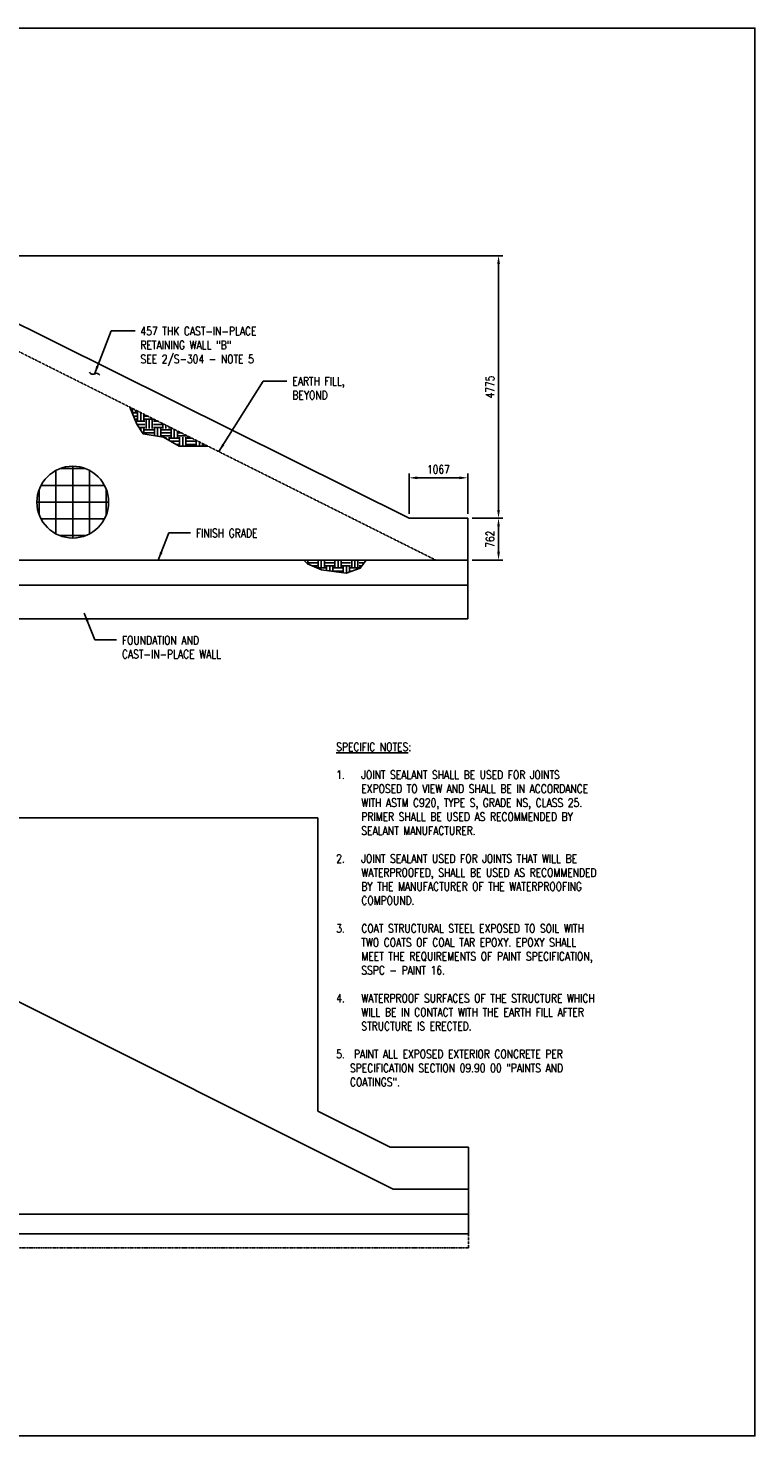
# Model space of a CAD drawing. Header units: millimetres. Extents: x -995 to 37560, y -3420 to 22189.
# Tile 2 of 2: x 24337 to 37560, y -3420 to 22189. Entities that reach past the tile are written whole.
import ezdxf

# ---------------------------------------------------------------- set-up
doc = ezdxf.new("R2010")
doc.units = ezdxf.units.MM
doc.linetypes.add('HIDDEN', pattern=[0.375, 0.25, -0.125])
for name, color, linetype in [('S-ANNO-DIMS', 2, 'Continuous'), ('S-ANNO-PATT', 1, 'Continuous'), ('S-ANNO-TEXT', 3, 'Continuous'), ('S-FNDN-WALL-CONC', 3, 'Continuous'), ('S-SECT-CONC', 3, 'Continuous'), ('S-SECT-HIDE', 2, 'HIDDEN'), ('S-SECT-HIDE-MBND', 1, 'HIDDEN'), ('S-SECT-MBND', 1, 'Continuous'), ('S-SECT-RBAR', 5, 'Continuous')]:
    doc.layers.add(name, color=color, linetype=linetype)
doc.styles.add('BASE48', font='romans.shx', dxfattribs={"width": 0.8})
doc.dimstyles.new('DIM48', dxfattribs={"dimscale": 48, "dimtxt": 0.125, "dimasz": 0.09375, "dimexe": 0.0625, "dimexo": 0.0625, "dimgap": 0.0625, "dimtad": 1, "dimdec": 4, "dimzin": 3, "dimdsep": 46, "dimlunit": 4, "dimtxsty": 'BASE48', "dimblk": 'ARCHTICK', "dimcen": 0.09, "dimdle": 0.0625, "dimclrd": 256, "dimclre": 256, "dimclrt": 4, "dimadec": 0, "dimazin": 0, "dimtfac": 1, "dimtdec": 4, "dimtmove": 0, "dimatfit": 2, "dimfxl": 1, "dimfrac": 2, "dimtolj": 1, "dimtzin": 0, "dimlwd": -1, "dimlwe": -1, "dimarcsym": 0})

msp = doc.modelspace()

# ---------------------------------------------------------------- hatches: boundary and pattern name
at = {"layer": 'S-ANNO-PATT'}
h = msp.add_hatch(dxfattribs=at)
h.set_pattern_fill('EARTH', color=256, scale=610, style=0)
h.set_pattern_definition([(0, (-40942.5, -2005.48), (152.5, 152.5), [152.5, -152.5]), (0, (-40942.5, -1948.29), (152.5, 152.5), [152.5, -152.5]), (0, (-40942.5, -1891.1), (152.5, 152.5), [152.5, -152.5]), (90, (-40923.43, -1872.04), (-152.5, 152.5), [152.5, -152.5]), (90, (-40866.24, -1872.04), (-152.5, 152.5), [152.5, -152.5]), (90, (-40809.05, -1872.04), (-152.5, 152.5), [152.5, -152.5])])
h.paths.add_polyline_path([(26314.7, 14986.8), (26189.2, 15293.8), (27535.2, 14620.8), (27535.2, 14585.3), (27082.1, 14585.3), (26798.8, 14749.9), (26426.7, 14809.1)])
h.paths.add_polyline_path([(27535.2, 14620.8), (27606.1, 14585.3), (27535.2, 14585.3)])
h = msp.add_hatch(dxfattribs=at)
h.set_pattern_fill('EARTH', color=256, scale=610, style=0)
h.set_pattern_definition([(0, (-46960.74, 3409.5), (152.5, 152.5), [152.5, -152.5]), (0, (-46960.74, 3466.69), (152.5, 152.5), [152.5, -152.5]), (0, (-46960.74, 3523.88), (152.5, 152.5), [152.5, -152.5]), (90, (-46941.68, 3542.94), (-152.5, 152.5), [152.5, -152.5]), (90, (-46884.5, 3542.94), (-152.5, 152.5), [152.5, -152.5]), (90, (-46827.3, 3542.94), (-152.5, 152.5), [152.5, -152.5])])
h.paths.add_polyline_path([(30488.8, 12512.3), (29354.7, 12512.3), (29422.2, 12444.7), (29671.7, 12331.9), (30120.9, 12273.4), (30376.9, 12362.3)])

# ---------------------------------------------------------------- linework, layer by layer
at = {"layer": 'Defpoints'}
msp.add_lwpolyline([(-995.3, 22189.1), (37559.5, 22189.1), (37559.5, -3420), (-995.3, -3420)], close=True, dxfattribs=at)
for points in [[(26189.2, 15293.8), (26314.7, 14986.8), (26426.7, 14809.1), (26798.8, 14749.9), (27082.1, 14585.3), (27606.1, 14585.3)], [(30488.8, 12512.3), (30376.9, 12362.3), (30120.9, 12273.4), (29671.7, 12331.9), (29422.2, 12444.7), (29354.7, 12512.3)]]:
    msp.add_lwpolyline(points, dxfattribs=at)
at = {"layer": 'S-ANNO-DIMS', "color": 2}
for p, q in [((21746.2, 18049.3), (32974.9, 18049.3)), ((32895.9, 13424.3), (32895.9, 17899.3)), ((32414.1, 13274.3), (32974.9, 13274.3)), ((32414.2, 13274.3), (32974.9, 13274.3)), ((32895.9, 12662.3), (32895.9, 13124.3)), ((32895.9, 12662.3), (32895.9, 12812.3)), ((32414.1, 12512.3), (32974.9, 12512.3)), ((32414.1, 12512.3), (32974.9, 12512.3))]:
    msp.add_line(p, q, dxfattribs=at)
at = {"layer": 'S-ANNO-DIMS'}
for centre, start, end in [((25512.8, 15963.6), 209.49948, 299.49948), ((25582.5, 15840.5), 29.49948, 119.49948)]:
    msp.add_arc(centre, 70.7, start, end, dxfattribs=at)
at = {"layer": 'S-ANNO-DIMS', "color": 2}
for points in [[(32870.9, 17899.3), (32920.9, 17899.3), (32895.9, 18049.3)], [(32870.9, 13424.3), (32920.9, 13424.3), (32895.9, 13274.3)], [(32870.9, 13124.3), (32920.9, 13124.3), (32895.9, 13274.3)], [(32870.9, 12662.3), (32920.9, 12662.3), (32895.9, 12512.3)], [(32870.9, 12662.3), (32920.9, 12662.3), (32895.9, 12512.3)]]:
    msp.add_solid(points, dxfattribs=at)
at = {"layer": 'S-ANNO-TEXT', "color": 2}
for p, q in [((31268.2, 13353.3), (31268.2, 14087.6)), ((32335.2, 13353.3), (32335.2, 14087.6)), ((31418.2, 14008.6), (32185.2, 14008.6))]:
    msp.add_line(p, q, dxfattribs=at)
for points in [[(31418.2, 14033.6), (31418.2, 13983.6), (31268.2, 14008.6)], [(32185.2, 14033.6), (32185.2, 13983.6), (32335.2, 14008.6)]]:
    msp.add_solid(points, dxfattribs=at)
at = {"layer": 'S-FNDN-WALL-CONC'}
msp.add_circle((25148.1, 13566.7), 653, dxfattribs=at)
at = {"layer": 'S-SECT-CONC', "ltscale": 2}
for p, q in [((21668.2, 18049.3), (31268.2, 13274.3)), ((32335.2, 13274.3), (31268.2, 13274.3)), ((32335.2, 13274.3), (32335.2, 11445.3)), ((32335.2, 12512.3), (26.2, 12512.3)), ((32335.2, 12055.3), (21668.2, 12055.3)), ((32335.2, 11445.3), (26.2, 11445.3))]:
    msp.add_line(p, q, dxfattribs=at)
at = {"layer": 'S-SECT-HIDE', "ltscale": 20}
for p, q in [((20626.2, 18075.3), (31752.2, 12512.3)), ((32347.9, 0), (0, 0))]:
    msp.add_line(p, q, dxfattribs=at)
at = {"layer": 'S-SECT-HIDE-MBND', "ltscale": 2}
msp.add_line((32347.9, 254.4), (32347.9, 0), dxfattribs=at)
at = {"layer": 'S-SECT-MBND', "ltscale": 2}
for p, q in [((12052.9, 7824.2), (29604.9, 7824.2)), ((29604.9, 2489.7), (29604.9, 7824.2)), ((19850.9, 6630.2), (30976.9, 1067.2)), ((29604.9, 2489.7), (30925.9, 1829.2)), ((32347.9, 1829.2), (30925.9, 1829.2)), ((32347.9, 254.4), (32347.9, 1829.2)), ((30976.9, 1067.2), (32347.9, 1067.2)), ((20498.4, 610), (32347.9, 610)), ((20498.4, 254.4), (32347.9, 254.4))]:
    msp.add_line(p, q, dxfattribs=at)
at = {"layer": 'S-SECT-RBAR'}
for p, q in [((24843.1, 12989.3), (24843.1, 14144.1)), ((25381.1, 14176.7), (24915.1, 14176.7)), ((25148.1, 12913.7), (25148.1, 14219.7)), ((25453.1, 12989.3), (25453.1, 14144.1)), ((25725.4, 13871.7), (24570.7, 13871.7)), ((24538.1, 13333.7), (24538.1, 13799.7)), ((25758.1, 13333.7), (25758.1, 13799.7)), ((25801, 13566.7), (24495.1, 13566.7)), ((25725.4, 13261.7), (24570.7, 13261.7)), ((25381.1, 12956.7), (24915.1, 12956.7))]:
    msp.add_line(p, q, dxfattribs=at)

# ---------------------------------------------------------------- texts
at = {"layer": 'S-ANNO-TEXT', "char_height": 152.4, "attachment_point": 1, "style": 'BASE48'}
for s, insert, width in [('457 THK CAST-IN-PLACE \\PRETAINING WALL "B" \\PSEE 2/S-304 - NOTE 5', (26380.5, 16754), 5324.738), ('EARTH FILL, \\PBEYOND', (29144, 15842.6), 5324.738), ('FINISH GRADE', (27390.5, 13078.2), 5324.738), ('FOUNDATION AND\\PCAST-IN-PLACE WALL', (26043.7, 11130.6), 5324.738), ('{\\LSPECIFIC NOTES}:\\P\\P\\pxi-3,l3,t3;1.^IJOINT SEALANT SHALL BE USED FOR JOINTS EXPOSED TO VIEW AND SHALL BE IN ACCORDANCE WITH ASTM C920, TYPE S, GRADE NS, CLASS 25. PRIMER SHALL BE USED AS RECOMMENDED BY SEALANT MANUFACTURER.\\P\\pi0,l0,tz;\\P\\pi-3,l3,t3;2.^IJOINT SEALANT USED FOR JOINTS THAT WILL BE WATERPROOFED, SHALL BE USED AS RECOMMENDED BY THE MANUFACTURER OF THE WATERPROOFING COMPOUND.\\P\\pi0,l0,tz;\\P\\pi-3,l3,t3;3.^ICOAT STRUCTURAL STEEL EXPOSED TO SOIL WITH TWO COATS OF COAL TAR EPOXY. EPOXY SHALL MEET THE REQUIREMENTS OF PAINT SPECIFICATION, SSPC - PAINT 16.\\P\\pi0,l0,tz;\\P\\pi-3,l3,t3;4.^IWATERPROOF SURFACES OF THE STRUCTURE WHICH WILL BE IN CONTACT WITH THE EARTH FILL AFTER STRUCTURE IS ERECTED.\\P\\pi0,l0,tz;\\P5.  PAINT ALL EXPOSED EXTERIOR CONCRETE PER   \\P   SPECIFICATION SECTION 09.90 00 "PAINTS AND \\P   COATINGS".', (29941.9, 9190.3), 5256.52)]:
    msp.add_mtext(s, dxfattribs=dict(at, insert=insert, width=width))
at = {"layer": 'S-ANNO-TEXT', "char_height": 150, "attachment_point": 5, "rotation": 90, "style": 'BASE48'}
for s, insert in [('\\A1;4775', (32741.9, 15661.8)), ('\\A1;762', (32741.9, 12893.3))]:
    msp.add_mtext(s, dxfattribs=dict(at, insert=insert))
at = {"layer": 'S-ANNO-TEXT', "color": 3, "insert": (31801.7, 14162.6), "char_height": 150, "attachment_point": 5, "style": 'BASE48'}
msp.add_mtext('\\A1;1067', dxfattribs=at)

# ---------------------------------------------------------------- leaders
at = {"layer": 'S-ANNO-DIMS'}
for points in [[(25541.6, 15894.4), (25846.9, 16680.4), (26281.8, 16680.4)], [(27807, 14484.8), (28610.5, 15769), (29045.3, 15769)], [(26705.3, 12512.3), (26895, 13005.9), (27293.7, 13005.9)], [(25358.5, 11546.5), (25548.2, 11058.3), (25946.9, 11058.3)]]:
    msp.add_leader(points, dimstyle='DIM48', override={"dimscale": 50, "dimtxt": 3, "dimasz": 3, "dimexe": 1.58, "dimexo": 1.58, "dimgap": 1.58, "dimtad": 0, "dimtoh": 1, "dimdec": 0, "dimlunit": 2, "dimdle": 0, "dimclrd": 2, "dimclre": 2, "dimtdec": 0, "dimtix": 1, "dimtmove": 1}, dxfattribs=at)

doc.saveas('drawing.dxf')
